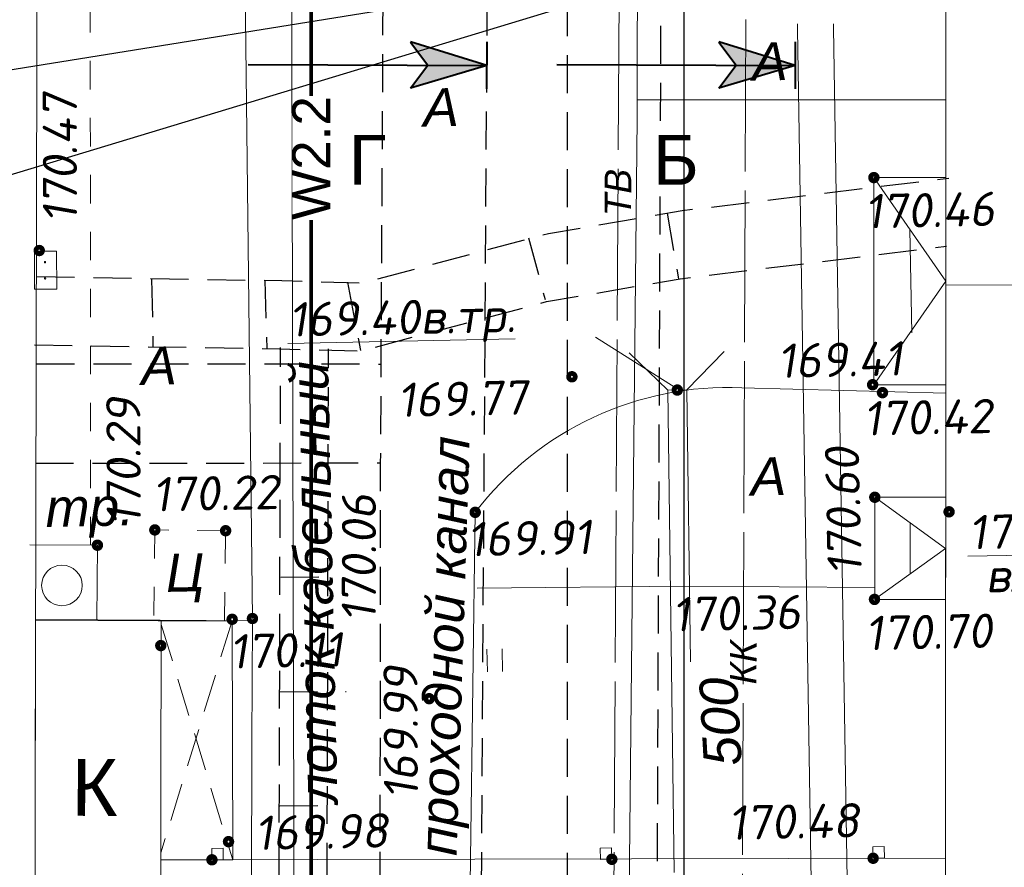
# Model space of a CAD drawing. Header units: millimetres. Extents: x 523209 to 536718, y -48289 to -47398.
# Tile 36 of 116: x 529492 to 529544, y -47813 to -47769. Entities that reach past the tile are written whole.
import ezdxf
from ezdxf import colors
from ezdxf.entities.mleader import LeaderData, LeaderLine
from ezdxf.enums import TextEntityAlignment as Align
from ezdxf.math import Vec2, Vec3

# ---------------------------------------------------------------- set-up
doc = ezdxf.new("R2010")
doc.units = ezdxf.units.MM
for name, pattern in [('DASHED', [19.049999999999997, 12.7, -6.35]), ('LU023', [3, 2, -1]), ('LU024', [3, 1.5, -1.5]), ('LU197', [9, 8, -1])]:
    doc.linetypes.add(name, pattern=pattern)
doc.layers.get('Defpoints').update_dxf_attribs({"color": 140})
for name, color, linetype, lineweight in [('_ПР_КЛ_10', 10, 'ОПС_W2', 30), ('ELEKTROSET_', 6, 'LU1191', 9), ('KANALIZACIA', 1, 'LU197', 13), ('OTMETKI', 7, 'Continuous', 13), ('TEXT', 7, 'Continuous', 13), ('TOPOGRAFIA', 7, 'Continuous', 13), ('WODOPROWOD', 150, 'LU197', 13), ('ZDANIA', 7, 'Continuous', 15), ('электрика', 1, 'Continuous', 40), ('ЭС', 1, 'Continuous', 60)]:
    doc.layers.add(name, color=color, linetype=linetype, lineweight=lineweight)
doc.layers.add('Проходные каналы', color=7, linetype='Continuous')
doc.styles.add('SIMPLEX', font='arial.ttf')
doc.styles.add('SIMPLEX_K', font='ariali.ttf')
doc.styles.get("Standard").update_dxf_attribs({"font": 'arial.ttf'})
doc.styles.add('Standard_k', font='simplex.shx', dxfattribs={"oblique": 10})
doc.styles.add('ОПС', font='arial.ttf')
doc.styles.add('СГЕНЕРИР_СТИЛЬ_1', font='times.ttf')
doc.linetypes.add('LU1191', pattern='A,1,-2,0.29,[131,ltypeshp01.shx,S=1.3,R=180,X=0.9229999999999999,Y=0.65],0.29,[131,ltypeshp01.shx,S=1.3,R=180,X=1.3,Y=0.65],5,[131,ltypeshp01.shx,S=1.3,R=0,X=-1.3,Y=-0.65],0.58,[131,ltypeshp01.shx,S=1.3,R=0,X=-1.3,Y=-0.65],-2,3', length=14.16)
doc.linetypes.add('ОПС_W2', pattern='A,10,-0.5,["W2",ОПС,S=1,R=0,X=0,Y=-0.5],-2.5', length=13)
doc.dimstyles.new('ISO-25', dxfattribs={"dimtxt": 2.5, "dimasz": 2.5, "dimexe": 1.25, "dimexo": 0.625, "dimtad": 1, "dimtxsty": 'Standard', "dimcen": 2.5, "dimadec": 0, "dimazin": 0, "dimtfac": 1, "dimtmove": 0, "dimatfit": 3, "dimfxl": 1, "dimarcsym": 0})

# ---------------------------------------------------------------- blocks, each defined once
blk = doc.blocks.new('Pk_blok')
at = {"color": 0, "linetype": 'Continuous', "lineweight": 13, "const_width": 0.25}
blk.add_lwpolyline([(-0.175, 0, 1), (0.175, 0, 1)], format="xyb", close=True, dxfattribs=at)
blk = doc.blocks.new('U1402')
for p, q in [((-1.001279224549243, 1.162970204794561), (1.001279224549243, 1.162970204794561)), ((-1.001279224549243, 0), (-1.001279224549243, 1.162970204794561)), ((1.001279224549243, 1.162970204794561), (1.001279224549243, 0)), ((1.001279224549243, 0), (-1.001279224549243, 0))]:
    blk.add_line(p, q)
at = {"const_width": 0.055}
for points in [[(-0.4654806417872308, 0.6090506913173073, 1), (-0.4004806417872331, 0.6090506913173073, 1)], [(0.3924968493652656, 0.6090506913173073, 1), (0.4574968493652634, 0.6090506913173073, 1)]]:
    blk.add_lwpolyline(points, format="xyb", close=True, dxfattribs=at)
blk = doc.blocks.new('U401t')
at = {"layer": 'TOPOGRAFIA'}
for p, q in [((-0.4000000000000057, 0), (-0.4000000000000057, 1.199999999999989)), ((0.4000000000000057, 0), (0.4000000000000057, 1.199999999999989))]:
    blk.add_line(p, q, dxfattribs=at)
blk = doc.blocks.new('_Oblique')
at = {"color": 0, "linetype": 'ByBlock', "lineweight": -2}
blk.add_line((-0.5, -0.5), (0.5, 0.5), dxfattribs=at)
blk = doc.blocks.new('*D405')
at = {"layer": '_ПР_КЛ_10', "color": 0, "linetype": 'ByBlock', "lineweight": -2, "transparency": 16777216}
for p, q in [((529507.6652497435, -47766.92903547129), (529527.9257561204, -47766.92903547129)), ((529526.6757561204, -48010.87877421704), (529526.6757561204, -47766.92903547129)), ((529513.2550505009, -48010.87877421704), (529527.9257561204, -48010.87877421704))]:
    blk.add_line(p, q, dxfattribs=at)
at = {"layer": 'Defpoints', "color": 0, "linetype": 'ByBlock', "transparency": 16777216}
for p in [(529507.0402497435, -47766.92903547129), (529526.6757561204, -47766.92903547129), (529512.6300505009, -48010.87877421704)]:
    blk.add_point(p, dxfattribs=at)
at = {"layer": '_ПР_КЛ_10', "color": 0, "linetype": 'ByBlock', "lineweight": -2, "transparency": 16777216, "xscale": 1.5, "yscale": 1.5, "zscale": 1.5}
for p, rotation in [((529526.6757561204, -47766.92903547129), 90), ((529526.6757561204, -48010.87877421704), 270)]:
    blk.add_blockref('_Oblique', p, dxfattribs=dict(at, rotation=rotation))
at = {"layer": '_ПР_КЛ_10', "color": 0, "linetype": 'ByBlock', "transparency": 16777216, "insert": (529525.2743236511, -47888.90390484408), "char_height": 1.5, "attachment_point": 5, "rotation": 90}
blk.add_mtext('243,95', dxfattribs=at)
blk = doc.blocks.new('*D406')
at = {"layer": '_ПР_КЛ_10', "color": 0, "linetype": 'ByBlock', "lineweight": -2, "transparency": 16777216}
for p, q in [((529507.6652497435, -48010.87877421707), (529522.3359553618, -48010.87877421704)), ((529507.0402497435, -48011.50377421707), (529507.0402497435, -48026.17447983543))]:
    blk.add_line(p, q, dxfattribs=at)
blk.add_arc((529507.0402497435, -48010.87877421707), 14.04570561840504, 270, 0, dxfattribs=at)
at = {"layer": 'Defpoints', "color": 0, "linetype": 'ByBlock', "transparency": 16777216}
for p in [(529507.0402497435, -47766.92903547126), (529492.6106188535, -48010.87877421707), (529507.0402497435, -48010.87877421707), (529507.0402497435, -48010.87877421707), (529514.0631025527, -48023.04271209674)]:
    blk.add_point(p, dxfattribs=at)
at = {"layer": '_ПР_КЛ_10', "color": 0, "linetype": 'ByBlock', "lineweight": -2, "transparency": 16777216, "xscale": 1.5, "yscale": 1.5, "zscale": 1.5}
for p, rotation in [((529521.0859553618, -48010.87877421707), 90), ((529507.0402497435, -48024.92447983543), 180)]:
    blk.add_blockref('_Oblique', p, dxfattribs=dict(at, rotation=rotation))
at = {"layer": '_ПР_КЛ_10', "color": 0, "linetype": 'ByBlock', "transparency": 16777216, "insert": (529516.0769656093, -48019.91549008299), "char_height": 1.5, "attachment_point": 5, "rotation": 45}
blk.add_mtext('90°', dxfattribs=at)
blk = doc.blocks.new('*D407')
at = {"layer": '_ПР_КЛ_10', "color": 0, "linetype": 'ByBlock', "lineweight": -2, "transparency": 16777216}
for p, q in [((529507.0402497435, -47766.30403547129), (529507.0402497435, -47754.30304107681)), ((529506.4152498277, -47766.92871103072), (529494.41425705, -47766.92248125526))]:
    blk.add_line(p, q, dxfattribs=at)
blk.add_arc((529507.0402497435, -47766.92903547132), 11.37599439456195, 89.99999999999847, 179.9702574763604, dxfattribs=at)
at = {"layer": 'Defpoints', "color": 0, "linetype": 'ByBlock', "transparency": 16777216}
for p in [(529501.3539573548, -47757.07615125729), (529507.0402497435, -47766.92903547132), (529507.0402497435, -47766.92903547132), (529540.4668578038, -47766.9463873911), (529507.0402497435, -48010.87877421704)]:
    blk.add_point(p, dxfattribs=at)
at = {"layer": '_ПР_КЛ_10', "color": 0, "linetype": 'ByBlock', "lineweight": -2, "transparency": 16777216, "xscale": 1.5, "yscale": 1.5, "zscale": 1.5}
for p, rotation in [((529507.0402497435, -47755.55304107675), 359.9999999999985), ((529495.6642568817, -47766.92313013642), 269.9702574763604)]:
    blk.add_blockref('_Oblique', p, dxfattribs=dict(at, rotation=rotation))
at = {"layer": '_ПР_КЛ_10', "color": 0, "linetype": 'ByBlock', "transparency": 16777216, "insert": (529498.1034296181, -47757.98757499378), "char_height": 1.5, "attachment_point": 5, "rotation": 44.98512873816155}
blk.add_mtext('90°', dxfattribs=at)
blk = doc.blocks.new('_None')
blk = doc.blocks.new('A$C79322BD6')
at = {"layer": 'электрика'}
h = blk.add_hatch(color=1, dxfattribs=at)
h.paths.add_polyline_path([(187.2777479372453, 13.01604980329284), (288.8103111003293, 502.5420671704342), (154.1527605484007, 381.2013355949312)])
h.paths.add_polyline_path([(-0.0006986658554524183, 476.5582447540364), (154.1527605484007, 381.2013355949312), (187.2777479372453, 13.01604980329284)])
at = {"layer": 'электрика', "color": 1, "linetype": 'ByBlock'}
for p, q in [((53.28518562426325, 1502.347627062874), (187.2777479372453, 13.01604980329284)), ((288.4431786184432, 502.5084849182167), (154.1527604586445, 381.2013355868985)), ((187.2777479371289, 13.01604980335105), (288.81031109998, 502.5420671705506)), ((187.2777479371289, 13.01604980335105), (288.81031109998, 502.5420671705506)), ((187.2777479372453, 13.01604980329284), (-0.0006986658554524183, 476.5582447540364)), ((0.3665323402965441, 476.5907319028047), (154.1527604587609, 381.2013355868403)), ((333.6709953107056, 25.96675150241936), (40.15003855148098, 0.0003738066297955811))]:
    blk.add_line(p, q, dxfattribs=at)
blk = doc.blocks.new('*U74')
at = {"lineweight": 30}
h = blk.add_hatch(dxfattribs=at)
h.set_pattern_fill('ANSI31', color=6, scale=4.999999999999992, angle=303.725695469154, style=0)
h.set_pattern_definition([(348.7256954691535, (-0.2776087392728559, 0.4158526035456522), (0.1221914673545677, 0.6129390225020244), [])])
h.paths.add_polyline_path([(0.1943261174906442, -0.2910968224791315), (-13.11295719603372, -9.174576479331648), (-13.50160943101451, -8.592382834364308), (-0.1943261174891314, 0.2910968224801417)])
at = {"color": 6, "lineweight": 30}
for p, q in [((-0.1943261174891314, 0.2910968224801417), (-13.50160943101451, -8.592382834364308)), ((0.1943261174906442, -0.2910968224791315), (-0.1943261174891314, 0.2910968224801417)), ((0.1943261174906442, -0.2910968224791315), (-13.11295719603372, -9.174576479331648)), ((-13.11295719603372, -9.174576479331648), (-13.50160943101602, -8.592382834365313))]:
    blk.add_line(p, q, dxfattribs=at)

msp = doc.modelspace()

# ---------------------------------------------------------------- linework, layer by layer
at = {"layer": '_ПР_КЛ_10', "ltscale": 0.8, "const_width": 0.2, "flags": 128}
msp.add_lwpolyline([(529492.6105132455, -48010.94052739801), (529507.0402497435, -48010.87877421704), (529507.0402497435, -47766.92903547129), (529540.4668193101, -47767.00814061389)], dxfattribs=at)
at = {"layer": '_ПР_КЛ_10', "linetype": 'ByBlock'}
msp.add_lwpolyline([(529492.6106188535, -48010.87877421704), (529507.0402497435, -48010.87877421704), (529507.0402497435, -47766.92903547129), (529540.4668578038, -47766.94638739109)], dxfattribs=at)
at = {"layer": 'ELEKTROSET_', "flags": 128}
for points in [[(529524.2956919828, -47722.5817444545), (529524.200569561, -47773.93056047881), (529523.1860517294, -47872.4857957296), (529520.9934918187, -47996.05997617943), (529536.5825595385, -47995.63271063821)], [(529529.9229243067, -48054.55209659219), (529529.5244436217, -48003.56205604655), (529534.5168697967, -47917.18517376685), (529534.2630499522, -47869.88520809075), (529532.2965144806, -47747.34577108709)], [(529531.8219157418, -48054.55209659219), (529531.4228956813, -48003.49303692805), (529536.4153218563, -47917.11615464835), (529536.1615020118, -47869.81618897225), (529534.1949665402, -47747.27675196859)], [(529524.2023805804, -47772.95293934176), (529540.4631073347, -47772.96307537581)]]:
    msp.add_lwpolyline(points, dxfattribs=at)
msp.add_lwpolyline([(529408.8382799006, -48041.1826363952), (529478.4100876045, -48041.7256254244, 0.3597034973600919), (529507.2949602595, -48019.50608522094), (529507.3811478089, -47997.94609035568), (529505.8768731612, -47932.88514308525), (529506.1764947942, -47831.49205011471), (529505.9735957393, -47749.8442609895), (529505.4053107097, -47743.12560175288), (529540.4821542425, -47742.40708429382)], format="xyb", dxfattribs=at)
at = {"layer": 'KANALIZACIA', "flags": 128}
msp.add_lwpolyline([(529529.9643743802, -47759.72216899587), (529529.6125277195, -47845.4517631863), (529528.5774455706, -47929.86773603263), (529527.2444574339, -48019.3560097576), (529527.4522770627, -48054.55209659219)], dxfattribs=at)
at = {"layer": 'OTMETKI'}
msp.add_line((529522.0176872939, -47785.45890571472), (529526.2138204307, -47788.11236867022), dxfattribs=at)
at = {"layer": 'TOPOGRAFIA', "linetype": 'Continuous', "ltscale": 2}
for p, q in [((529525.8177463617, -47788.24535742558), (529523.7912161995, -47786.27220480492)), ((529528.7908196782, -47786.20548287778), (529526.8176670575, -47788.23201304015))]:
    msp.add_line(p, q, dxfattribs=at)
at = {"layer": 'TOPOGRAFIA', "lineweight": 13}
for p, q in [((529492.2181067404, -47796.38717655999), (529495.7803474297, -47796.4098714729)), ((529495.7553222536, -47800.33787513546), (529495.7803474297, -47796.4098714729)), ((529499.0839507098, -47800.35908171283), (529503.9444151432, -47800.39004756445)), ((529503.9036413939, -47806.78997998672), (529503.9444151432, -47800.39004756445)), ((529503.9036413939, -47806.78997998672), (529503.8835474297, -47824.80015187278))]:
    msp.add_line(p, q, dxfattribs=at)
at = {"layer": 'TOPOGRAFIA', "lineweight": 13, "flags": 128}
for points in [[(529503.9451831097, -47800.26950595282), (529503.4820123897, -47761.05638555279), (529503.4749390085, -47722.5817444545)], [(529515.6752467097, -47794.67805179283), (529515.3025268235, -47822.05776604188), (529540.4324946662, -47822.07343066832)], [(529540.6301690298, -47794.65097899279), (529540.4495889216, -47794.64998144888)], [(529536.715249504, -47798.62945252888), (529526.6395228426, -47798.57379313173), (529515.7760013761, -47798.67731223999)], [(529499.117543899, -47812.98227764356), (529540.4382215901, -47812.88601640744)]]:
    msp.add_lwpolyline(points, dxfattribs=at)
at = {"layer": 'TOPOGRAFIA', "flags": 128}
for points in [[(529540.4945122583, -47722.5817444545), (529540.4191796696, -47843.43400619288), (529549.4188076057, -47843.4256395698)], [(529540.457038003, -47782.69979720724), (529553.837032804, -47782.708137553), (529553.8665746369, -47735.31566938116), (529540.5608204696, -47735.30737531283)], [(529536.6710033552, -47777.05129532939), (529540.4571581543, -47782.50704447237), (529536.664204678, -47787.95806922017)], [(529538.5640807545, -47779.77916990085), (529538.6757401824, -47785.2301999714)], [(529536.7182070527, -47793.88480673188), (529540.448388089, -47796.57641660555), (529536.7020167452, -47799.26336601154)], [(529538.5832975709, -47795.23061166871), (529538.5752024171, -47797.91989130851)]]:
    msp.add_lwpolyline(points, dxfattribs=at)
at = {"layer": 'TOPOGRAFIA', "linetype": 'LU024'}
for points in [[(529495.4181489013, -47796.40756391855), (529495.4015709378, -47764.45598407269)], [(529502.4781906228, -47800.38070629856), (529502.5322629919, -47795.64737519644), (529498.8028124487, -47795.60477090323), (529498.7485248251, -47800.35694472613)]]:
    msp.add_lwpolyline(points, dxfattribs=at)
at = {"layer": 'TOPOGRAFIA'}
for points in [[(529536.6710033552, -47777.05129532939), (529540.4605574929, -47777.05365752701), (529540.4537588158, -47787.96043141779), (529536.664204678, -47787.95806922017)], [(529536.7182070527, -47793.88480673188), (529540.4500644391, -47793.88713296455), (529540.4467117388, -47799.26570024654), (529536.7148543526, -47799.26337401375)], [(529499.1045800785, -47818.98193073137), (529492.4867226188, -47818.96763111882), (529492.5268906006, -47800.37789838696), (529499.1447480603, -47800.39219799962)]]:
    msp.add_lwpolyline(points, close=True, dxfattribs=at)
at = {"layer": 'TOPOGRAFIA', "lineweight": 13, "flags": 128}
msp.add_lwpolyline([(529515.6752467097, -47794.67805179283, -0.2447045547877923), (529529.7173656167, -47788.11538615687), (529540.4534823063, -47788.40402137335)], format="xyb", dxfattribs=at)
at = {"layer": 'TOPOGRAFIA', "linetype": 'DASHED', "ltscale": 2}
msp.add_lwpolyline([(529527.0256842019, -47878.75848390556), (529528.0256048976, -47878.74513952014), (529526.8176670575, -47788.23201304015), (529525.8177463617, -47788.24535742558)], close=True, dxfattribs=at)
at = {"layer": 'TOPOGRAFIA'}
msp.add_lwpolyline([(529498.9741967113, -47800.39232137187), (529502.8749595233, -47800.38323409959), (529502.9042898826, -47812.97345598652), (529499.117543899, -47812.98227764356)], dxfattribs=at)
at = {"layer": 'TOPOGRAFIA', "lineweight": 13}
for points in [[(529501.8109387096, -47812.97600307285), (529502.4108187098, -47812.96371507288), (529502.3985307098, -47812.36383507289), (529501.7986507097, -47812.37612307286)], [(529522.2711623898, -47812.96298299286), (529522.8710423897, -47812.95069499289), (529522.8587543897, -47812.35081499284), (529522.2588743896, -47812.36310299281)], [(529536.6309192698, -47812.8948859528), (529537.2307992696, -47812.88259795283), (529537.2185112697, -47812.28271795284), (529536.6186312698, -47812.29500595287)]]:
    msp.add_lwpolyline(points, close=True, dxfattribs=at)
msp.add_circle((529493.912844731, -47798.52621974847), 1.069304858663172, dxfattribs=at)
at = {"layer": 'WODOPROWOD'}
msp.add_line((529523.5094158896, -47722.5817444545), (529522.6508503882, -47871.68261416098), dxfattribs=at)
at = {"layer": 'ZDANIA'}
for p, q in [((529499.0839507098, -47800.35908171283), (529492.5270215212, -47800.31730774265)), ((529499.0837405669, -47800.39206617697), (529499.0839507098, -47800.35908171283))]:
    msp.add_line(p, q, dxfattribs=at)
msp.add_lwpolyline([(529408.8382799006, -47914.88318588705), (529492.2795655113, -47914.83989267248), (529492.6949895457, -47722.5817444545)], dxfattribs=at)
at = {"layer": 'ZDANIA', "linetype": 'LU023', "flags": 128}
for points in [[(529502.8749595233, -47800.38323409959), (529499.118350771, -47812.60885746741)], [(529499.144317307, -47800.59155047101), (529502.9042898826, -47812.97345598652)]]:
    msp.add_lwpolyline(points, dxfattribs=at)
at = {"layer": 'Проходные каналы', "linetype": 'LU023', "flags": 128}
for points in [[(529525.5249448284, -47748.05456761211), (529525.0165148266, -47870.00037061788)], [(529511.5157519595, -48054.55209659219), (529511.1157620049, -47998.96103850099), (529510.8846061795, -47965.06927650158), (529510.5878777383, -47920.58332277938), (529510.5630463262, -47889.08964245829), (529510.5864558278, -47859.95790846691), (529510.6432672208, -47844.20881662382), (529510.6944429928, -47792.12786897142), (529510.8620723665, -47761.68971815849)], [(529514.4226282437, -48054.55209659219), (529514.3315464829, -48037.02787129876), (529514.1115275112, -48008.06874341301), (529513.8386117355, -47972.46177035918), (529513.9647846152, -47961.76120380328), (529514.7061331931, -47937.5393521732), (529515.2055272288, -47913.6173574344), (529515.4869224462, -47877.01842966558), (529515.9117528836, -47828.30706893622), (529516.2420045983, -47778.35476727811), (529516.3490553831, -47761.72224603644)], [(529520.5186195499, -47761.60081270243), (529520.5157322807, -47821.74595177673)], [(529492.5702300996, -47782.26706796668), (529505.4852869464, -47782.47541185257), (529509.7671752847, -47782.591454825), (529519.5396495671, -47779.99010729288), (529526.5778029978, -47778.78602817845), (529540.6120637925, -47777.07629995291)], [(529525.7804190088, -47778.92246640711), (529526.3801574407, -47782.37350424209)], [(529518.4819085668, -47780.22724235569), (529519.3510947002, -47783.47004473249)], [(529492.4584930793, -47785.858031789), (529505.3735499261, -47786.0663756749), (529509.6554382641, -47786.18241864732), (529519.4279125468, -47783.5810711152), (529526.4660659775, -47782.37699200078), (529540.5003267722, -47780.66726377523)], [(529498.635545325, -47782.40185447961), (529498.7011482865, -47785.94376198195)], [(529504.5977156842, -47782.45524790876), (529504.7030931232, -47786.05050546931)], [(529508.9475999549, -47782.56353106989), (529509.6352454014, -47786.15962352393)], [(529505.6138397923, -48009.01523120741), (529505.5728038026, -47977.58721472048), (529505.2953925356, -47941.04069368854), (529505.2813858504, -47874.00776427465), (529505.354787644, -47812.52171568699), (529505.4238370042, -47785.99173041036)], [(529508.1408757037, -48009.08890018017), (529508.0998397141, -47977.66088369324), (529507.822428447, -47941.1143626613), (529507.8084217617, -47874.08143324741), (529507.8818235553, -47812.59538465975), (529507.9508729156, -47786.06539938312)], [(529492.5754972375, -47786.86246653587), (529510.7002390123, -47786.86693014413)], [(529492.5152264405, -47792.08816996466), (529510.6617000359, -47792.07656458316)], [(529505.4330750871, -47798.09191826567), (529507.9196124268, -47798.07623193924)], [(529505.3705196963, -47804.13440779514), (529507.9038864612, -47804.11842604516)], [(529508.8468131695, -47804.11247758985), (529508.8739163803, -47804.11230660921)], [(529505.3847214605, -47810.13522493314), (529507.8882676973, -47810.11943130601)]]:
    msp.add_lwpolyline(points, dxfattribs=at)

# ---------------------------------------------------------------- block references
at = {"layer": 'OTMETKI', "linetype": 'Continuous'}
for p, xscale, yscale, zscale, rotation in [((529536.6710033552, -47777.05129532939), 1.000009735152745, 1.000009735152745, 1.000009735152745, 250.9950757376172), ((529492.7178587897, -47780.89118419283), 1.00000973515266, 1.00000973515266, 1.00000973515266, 1.173488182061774), ((529520.7671811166, -47787.53926488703), 1.000009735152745, 1.000009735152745, 1.000009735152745, 250.9950757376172), ((529526.3177067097, -47788.23868523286), 1.00000973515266, 1.00000973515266, 1.00000973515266, 1.173488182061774), ((529536.6038019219, -47787.95803156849), 1.000009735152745, 1.000009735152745, 1.000009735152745, 250.9950757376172), ((529537.1228785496, -47788.37542963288), 1.00000973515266, 1.00000973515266, 1.00000973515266, 1.173488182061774), ((529536.7182070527, -47793.88480673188), 1.000009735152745, 1.000009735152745, 1.000009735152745, 250.9950757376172), ((529515.6752467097, -47794.67805179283), 1.00000973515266, 1.00000973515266, 1.00000973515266, 1.173488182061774), ((529540.6301690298, -47794.65097899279), 1.00000973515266, 1.00000973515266, 1.00000973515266, 1.173488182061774), ((529498.8028124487, -47795.60477090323), 1.000009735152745, 1.000009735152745, 1.000009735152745, 250.9950757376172), ((529502.5322629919, -47795.64737519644), 1.000009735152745, 1.000009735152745, 1.000009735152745, 250.9950757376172), ((529495.7803474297, -47796.4098714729), 1.00000973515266, 1.00000973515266, 1.00000973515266, 1.173488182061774), ((529536.7020167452, -47799.26336601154), 1.000009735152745, 1.000009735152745, 1.000009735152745, 250.9950757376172), ((529502.8754185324, -47800.31118706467), 1.000009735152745, 1.000009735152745, 1.000009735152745, 250.9950757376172), ((529503.9451831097, -47800.26950595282), 1.00000973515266, 1.00000973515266, 1.00000973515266, 1.173488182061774), ((529499.1173517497, -47801.69669123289), 1.00000973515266, 1.00000973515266, 1.00000973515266, 1.173488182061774), ((529513.2496976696, -47804.4918798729), 1.00000973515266, 1.00000973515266, 1.00000973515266, 1.173488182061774), ((529502.6835339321, -47812.02089775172), 1.000009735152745, 1.000009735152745, 1.000009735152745, 250.9950757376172), ((529501.8109387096, -47812.97600307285), 1.00000973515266, 1.00000973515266, 1.00000973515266, 1.173488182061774), ((529522.8710423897, -47812.95069499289), 1.00000973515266, 1.00000973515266, 1.00000973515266, 1.173488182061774), ((529536.6309192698, -47812.8948859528), 1.00000973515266, 1.00000973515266, 1.00000973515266, 1.173488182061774)]:
    msp.add_blockref('Pk_blok', p, dxfattribs=dict(at, xscale=xscale, yscale=yscale, zscale=zscale, rotation=rotation))
at = {"layer": 'TOPOGRAFIA', "xscale": 1.00000973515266, "yscale": 1.00000973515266, "zscale": 1.00000973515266}
for name, p, rotation in [('U1402', (529493.6307912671, -47781.92726901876), 90.26500327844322), ('U401t', (529516.7168944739, -47803.0763805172), 1.173488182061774)]:
    msp.add_blockref(name, p, dxfattribs=dict(at, rotation=rotation))

# ---------------------------------------------------------------- texts
at = {"color": 6, "linetype": 'Continuous', "insert": (529526.2460841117, -47776.11889931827), "char_height": 2.625, "width": 5.34782884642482e-14, "attachment_point": 5, "line_spacing_factor": 0.9308255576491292}
msp.add_mtext('{\\C7;Б}', dxfattribs=at)
at = {"layer": 'KANALIZACIA', "linetype": 'Continuous', "lineweight": 13, "style": 'SIMPLEX_K'}
msp.add_text('КК', height=1.400013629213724, rotation=89.76485115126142, dxfattribs=at).set_placement((529529.78845105, -47802.586966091), align=Align.MIDDLE)
at = {"layer": 'OTMETKI', "style": 'Standard_k', "oblique": 10}
for s, rotation, p in [('170.47', 90.09846480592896, (529492.910056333, -47779.44202253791)), ('170.46', 1.173488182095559, (529536.1562508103, -47777.93166460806)), ('%%u169.40в.тр.', 1.173488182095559, (529505.8355009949, -47783.62646667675)), ('169.41', 1.173488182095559, (529531.57531577, -47785.80468410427)), ('169.77', 1.173488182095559, (529511.5566202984, -47787.8635743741)), ('170.29', 90.32610561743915, (529496.2742473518, -47795.39948270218)), ('170.42', 1.173488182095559, (529536.0890493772, -47788.83840084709)), ('170.60', 91.39128648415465, (529534.2451721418, -47798.01598878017)), ('170.22', 1.173488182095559, (529498.6567517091, -47792.83750146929)), ('170.06', 89.94843721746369, (529508.6471286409, -47800.45535018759)), ('%%u170.81', 1.173488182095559, (529541.6340650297, -47794.8304589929)), ('169.91', 1.173488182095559, (529515.2317776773, -47795.20227131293)), ('вход', 1.173488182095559, (529542.5224035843, -47797.09862191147)), ('170.36', 1.173488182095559, (529526.0231111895, -47799.15685225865)), ('170.70', 1.173488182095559, (529536.1872642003, -47800.14373529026)), ('170.11', 1.173488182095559, (529502.7074611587, -47801.1098224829)), ('169.99', 90.29806067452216, (529510.868913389, -47809.78976243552)), ('170.48', 1.173488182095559, (529528.9735320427, -47810.13060558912)), ('169.98', 1.173488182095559, (529504.0414562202, -47810.66843762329))]:
    msp.add_text(s, height=1.800017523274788, rotation=rotation, dxfattribs=at).set_placement(p, align=Align.TOP_LEFT)
at = {"layer": 'TEXT', "style": 'SIMPLEX_K'}
for s, rotation, p in [('А', 1.173488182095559, (529530.2765589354, -47771.95075357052)), ('А', 1.173488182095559, (529512.9588039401, -47774.36446682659)), ('А', 1.173488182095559, (529498.1076938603, -47787.96938250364)), ('проходной канал', 88.21009665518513, (529514.6933539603, -47812.7811732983)), ('А', 1.173488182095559, (529530.2033484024, -47793.79805272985)), ('тр.', 1.173488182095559, (529493.06554508, -47795.45239202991)), ('Ц', 1.173488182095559, (529499.4074043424, -47798.86947794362)), ('500', 93.17762707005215, (529529.7170568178, -47807.97534434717))]:
    msp.add_text(s, height=2.00001947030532, rotation=rotation, dxfattribs=at).set_placement(p)
at = {"layer": 'WODOPROWOD', "linetype": 'Continuous', "lineweight": 13, "style": 'SIMPLEX_K'}
msp.add_text('ТВ', height=1.400013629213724, rotation=89.67007814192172, dxfattribs=at).set_placement((529523.1912188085, -47777.84073338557), align=Align.MIDDLE)
at = {"layer": 'ZDANIA', "lineweight": 13, "style": 'SIMPLEX'}
msp.add_text('К', height=3.00002920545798, rotation=359.6349754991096, dxfattribs=at).set_placement((529495.6262192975, -47809.1644998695), align=Align.MIDDLE)
at = {"layer": 'Проходные каналы', "style": 'SIMPLEX_K'}
msp.add_text('лоток кабельный', height=2.00001947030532, rotation=91.23504662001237, dxfattribs=at).set_placement((529508.4236156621, -47809.97815466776))

# ---------------------------------------------------------------- dimensions: what is measured, and where the dimension line sits
at = {"layer": '_ПР_КЛ_10', "color": 5, "linetype": 'ByBlock'}
for base, line1, line2, picture, middle in [((529501.3539573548, -47757.07615125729), ((529507.0402497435, -47766.92903547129), (529540.4668578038, -47766.94638739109)), ((529507.0402497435, -48010.87877421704), (529507.0402497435, -47766.92903547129)), '*D407', (529498.1034296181, -47757.98757499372)), ((529514.0631025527, -48023.04271209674), ((529507.0402497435, -48010.87877421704), (529507.0402497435, -47766.92903547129)), ((529492.6106188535, -48010.87877421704), (529507.0402497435, -48010.87877421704)), '*D406', (529516.0769656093, -48019.91549008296))]:
    dim = msp.add_angular_dim_2l(base=base, line1=line1, line2=line2, dimstyle='ISO-25', override={"dimtxt": 1.5, "dimasz": 1.5, "dimgap": 0.5, "dimblk1": 'Oblique', "dimblk2": 'Oblique', "dimsah": 1}, dxfattribs=at)
    dim.commit()
    dim.dimension.update_dxf_attribs({"geometry": picture, "text_midpoint": middle})
dim = msp.add_linear_dim(base=(529526.6757561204, -47766.92903547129), p1=(529512.6300505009, -48010.87877421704), p2=(529507.0402497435, -47766.92903547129), angle=90, dimstyle='ISO-25', override={"dimtxt": 1.5, "dimasz": 1.5, "dimgap": 0.5, "dimblk1": 'Oblique', "dimblk2": 'Oblique', "dimsah": 1}, dxfattribs=at)
dim.commit()
dim.dimension.update_dxf_attribs({"geometry": '*D405', "text_midpoint": (529525.2743236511, -47888.90390484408)})

# ---------------------------------------------------------------- next in the draw order: texts
at = {"lineweight": 0, "insert": (529534.510568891, -47766.94267457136), "char_height": 1.999999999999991, "attachment_point": 5, "bg_fill": 3, "box_fill_scale": 1.5, "bg_fill_color": 256, "bg_fill_transparency": 0}
msp.add_mtext('{\\C1;W2.1}', dxfattribs=at)
at = {"lineweight": 0, "insert": (529507.0402497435, -47776.01968969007), "char_height": 1.999999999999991, "attachment_point": 5, "rotation": 90, "bg_fill": 3, "box_fill_scale": 1, "bg_fill_color": 256, "bg_fill_transparency": 0}
msp.add_mtext('{\\C1;W2.2}', dxfattribs=at)

# ---------------------------------------------------------------- next in the draw order: leaders
at = {"layer": 'электрика', "color": 7, "lineweight": 0, "ltscale": 10}
ml = msp.add_multileader_mtext('Standard', dxfattribs=at)
ml.set_content('\\A1;{\\fArial|b0|i0|c204|p34;Пересечение КЛ-10кВ\\Pс сущ. трубопроводом}', color=7, style='СГЕНЕРИР_СТИЛЬ_1')
ml.set_leader_properties()
ml.set_arrow_properties(name='NONE')
ml.build(insert=Vec2(0, 0))
ml.multileader.update_dxf_attribs({"text_left_attachment_type": 6, "text_right_attachment_type": 6, "arrow_head_size": 2})
ctx = ml.context
ctx.base_point, ctx.char_height, ctx.arrow_head_size, ctx.landing_gap_size, ctx.plane_origin = Vec3(529435.6802592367, -47783.86644250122, 3.425999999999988), 2, 2, 0.02, Vec3(529475.1544686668, -47804.96010012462, 3.425999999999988)
ctx.left_attachment, ctx.right_attachment = 6, 6
notes = []
notes.append((ctx, [(1, (1, 1, 0), (529468.1874740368, -47783.86644250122, 3.425999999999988), (-1, 0), 3.800093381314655, [(0, [(529523.3775324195, -47767.15428054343, 3.425999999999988)], 0, [])])]))
ctx.mtext.insert, ctx.mtext.width, ctx.mtext.defined_height, ctx.mtext.flow_direction = Vec3(529435.7002592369, -47781.27844795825, 3.425999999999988), 3.200995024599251e-12, 6.708903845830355, 5
ctx.mtext.has_bg_fill, ctx.mtext.bg_color, ctx.mtext.bg_scale_factor, ctx.mtext.bg_transparency, ctx.mtext.use_window_bg_color = 1, -1027028792, 1.5, 0, 1
for ctx, leaders in notes:
    for number, flags, end, landing, length, lines in leaders:
        leader = LeaderData()
        leader.index, (leader.has_last_leader_line, leader.has_dogleg_vector, leader.attachment_direction) = number, flags
        leader.last_leader_point, leader.dogleg_vector, leader.dogleg_length = Vec3(end), Vec3(landing), length
        for number, points, colour, breaks in lines:
            line = LeaderLine()
            line.index, line.vertices, line.color, line.breaks = number, Vec3.list(points), colors.encode_raw_color(colour), breaks
            leader.lines.append(line)
        ctx.leaders.append(leader)

# ---------------------------------------------------------------- next in the draw order: block references
at = {"layer": 'электрика', "color": 1, "ltscale": 25, "xscale": 0.008399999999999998, "yscale": 0.008399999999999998, "zscale": 0.008399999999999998, "rotation": 84.67602387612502}
msp.add_blockref('A$C79322BD6', (529532.4894057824, -47772.7154519), dxfattribs=at)
at = {"layer": 'ЭС', "color": 5, "xscale": 2, "yscale": 2, "zscale": 2, "rotation": 146.238589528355}
msp.add_blockref('*U74', (529508.0904067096, -47766.92903547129), dxfattribs=at)

# ---------------------------------------------------------------- next in the draw order: leaders
at = {"layer": 'электрика', "color": 7, "lineweight": 0, "ltscale": 10}
ml = msp.add_multileader_mtext('Standard', dxfattribs=at)
ml.set_content('\\A1;{\\fArial|b0|i0|c204|p34;Вывод КЛ-10кВ\\Pих сущ. кабельного канала\\Pдо защитной трубы выполнить \\Pпо т.п. А10-2011.21}', color=7, style='СГЕНЕРИР_СТИЛЬ_1')
ml.set_leader_properties()
ml.set_arrow_properties(name='NONE')
ml.build(insert=Vec2(0, 0))
ml.multileader.update_dxf_attribs({"text_left_attachment_type": 6, "text_right_attachment_type": 6, "arrow_head_size": 2})
ctx = ml.context
ctx.base_point, ctx.char_height, ctx.arrow_head_size, ctx.landing_gap_size, ctx.plane_origin = Vec3(529435.6802592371, -47749.44048775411, 3.425999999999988), 2, 2, 0.02, Vec3(529475.1544686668, -47788.61168551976, 3.425999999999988)
ctx.left_attachment, ctx.right_attachment = 6, 6
notes = []
notes.append((ctx, [(1, (1, 1, 0), (529479.4466827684, -47749.44048775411, 3.425999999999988), (-1, 0), 3.800093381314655, [(0, [(529510.8329476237, -47766.92903547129, 3.425999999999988)], 0, [])])]))
ctx.mtext.insert, ctx.mtext.width, ctx.mtext.defined_height, ctx.mtext.flow_direction = Vec3(529435.7002592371, -47747.04048775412, 3.425999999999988), 3.200995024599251e-12, 6.708903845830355, 5
ctx.mtext.has_bg_fill, ctx.mtext.bg_color, ctx.mtext.bg_scale_factor, ctx.mtext.bg_transparency, ctx.mtext.use_window_bg_color = 1, -1027028792, 1.5, 0, 1
for ctx, leaders in notes:
    for number, flags, end, landing, length, lines in leaders:
        leader = LeaderData()
        leader.index, (leader.has_last_leader_line, leader.has_dogleg_vector, leader.attachment_direction) = number, flags
        leader.last_leader_point, leader.dogleg_vector, leader.dogleg_length = Vec3(end), Vec3(landing), length
        for number, points, colour, breaks in lines:
            line = LeaderLine()
            line.index, line.vertices, line.color, line.breaks = number, Vec3.list(points), colors.encode_raw_color(colour), breaks
            leader.lines.append(line)
        ctx.leaders.append(leader)

# ---------------------------------------------------------------- next in the draw order: block references
at = {"layer": 'электрика', "color": 1, "ltscale": 25, "xscale": 0.008399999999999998, "yscale": 0.008399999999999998, "zscale": 0.008399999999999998, "rotation": 84.67602387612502}
msp.add_blockref('A$C79322BD6', (529516.2463434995, -47772.7154519), dxfattribs=at)

# ---------------------------------------------------------------- next in the draw order: texts
at = {"color": 6, "linetype": 'Continuous', "insert": (529510.0030218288, -47776.11889931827), "char_height": 2.625, "width": 5.34782884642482e-14, "attachment_point": 5, "line_spacing_factor": 0.9308255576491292}
msp.add_mtext('{\\C7;Г}', dxfattribs=at)

# ---------------------------------------------------------------- next in the draw order: leaders
at = {"layer": 'электрика', "color": 7, "lineweight": 0, "ltscale": 10}
ml = msp.add_multileader_mtext('Standard', dxfattribs=at)
ml.set_content('\\A1;{\\fArial|b0|i0|c204|p34;Пересечение КЛ-10кВ\\Pс сущ. проходным каналом}', color=7, style='СГЕНЕРИР_СТИЛЬ_1')
ml.set_leader_properties()
ml.set_arrow_properties(name='NONE')
ml.build(insert=Vec2(0, 0))
ml.multileader.update_dxf_attribs({"text_left_attachment_type": 6, "text_right_attachment_type": 6, "arrow_head_size": 2})
ctx = ml.context
ctx.base_point, ctx.char_height, ctx.arrow_head_size, ctx.landing_gap_size, ctx.plane_origin = Vec3(529435.680259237, -47774.07261866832, 3.425999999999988), 2, 2, 0.02, Vec3(529475.1544686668, -47795.16627629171, 3.425999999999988)
ctx.left_attachment, ctx.right_attachment = 6, 6
notes = []
notes.append((ctx, [(1, (1, 1, 0), (529474.4671466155, -47774.07261866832, 3.425999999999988), (-1, 0), 3.800093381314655, [(0, [(529518.9096578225, -47766.92903547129, 3.425999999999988)], 0, [])])]))
ctx.mtext.insert, ctx.mtext.width, ctx.mtext.defined_height, ctx.mtext.flow_direction = Vec3(529435.7002592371, -47771.48462412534, 3.425999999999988), 3.200995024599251e-12, 6.708903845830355, 5
ctx.mtext.has_bg_fill, ctx.mtext.bg_color, ctx.mtext.bg_scale_factor, ctx.mtext.bg_transparency, ctx.mtext.use_window_bg_color = 1, -1027028792, 1.5, 0, 1
for ctx, leaders in notes:
    for number, flags, end, landing, length, lines in leaders:
        leader = LeaderData()
        leader.index, (leader.has_last_leader_line, leader.has_dogleg_vector, leader.attachment_direction) = number, flags
        leader.last_leader_point, leader.dogleg_vector, leader.dogleg_length = Vec3(end), Vec3(landing), length
        for number, points, colour, breaks in lines:
            line = LeaderLine()
            line.index, line.vertices, line.color, line.breaks = number, Vec3.list(points), colors.encode_raw_color(colour), breaks
            leader.lines.append(line)
        ctx.leaders.append(leader)

doc.saveas('drawing.dxf')
